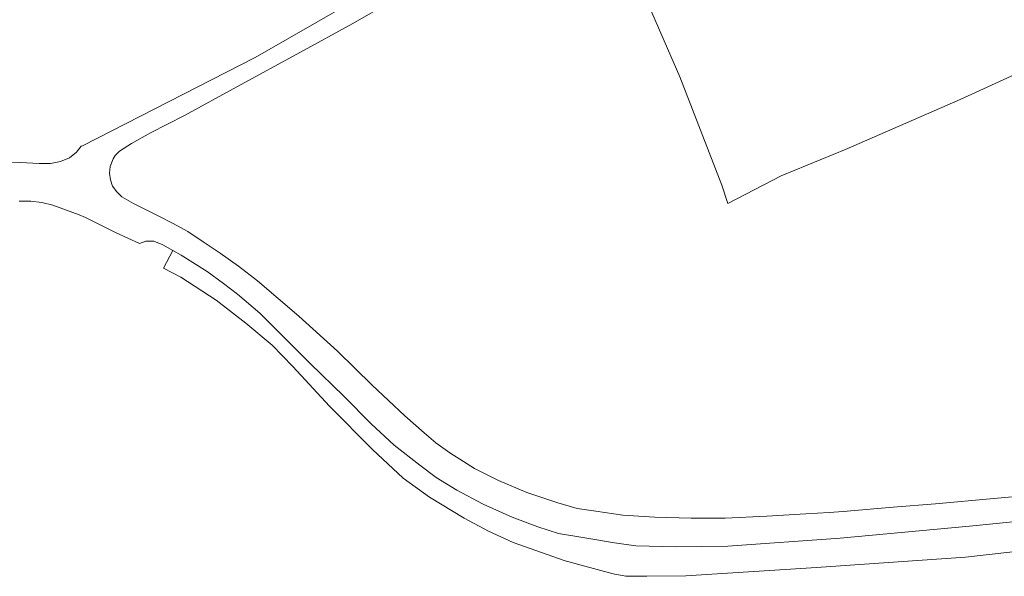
# Model space of a CAD drawing. Header units: metres. Extents: x 185049 to 189876, y 349292 to 352302.
# Tile 22 of 256: x 185736 to 185900, y 351479 to 351572. Entities that reach past the tile are written whole.
import ezdxf

# ---------------------------------------------------------------- set-up
doc = ezdxf.new("R2010")
doc.units = ezdxf.units.M
for name, color, linetype, lineweight in [('B-WE-GR-BOUWLAND_AKKERBOUW-GV', 80, 'Continuous', 13), ('B-WE-GR-GRAS-GV', 60, 'Continuous', 13), ('B-WE-VH-VERHARDING_ASFALT-GV', 252, 'Continuous', 18)]:
    doc.layers.add(name, color=color, linetype=linetype, lineweight=lineweight)

msp = doc.modelspace()

# ---------------------------------------------------------------- linework, layer by layer
at = {"layer": 'B-WE-GR-BOUWLAND_AKKERBOUW-GV'}
msp.add_polyline3d([(185906.577, 351564.618, 23.233), (185892.878, 351558.296, 23.104), (185873.871, 351550.034, 23.112), (185863.063, 351545.622, 23.146), (185854.16, 351540.984, 23.006), (185853.15, 351544.041, 23.081), (185846.2, 351562.098, 23.074), (185834.436, 351589.219, 23.171)], dxfattribs=at)
at = {"layer": 'B-WE-GR-GRAS-GV'}
msp.add_polyline3d([(185908.538, 351483.725, 23.48), (185893.764, 351482.089, 23.635), (185868.965, 351480.353, 23.583), (185847.2, 351478.966, 23.693), (185840.689, 351478.881, 23.796), (185837.194, 351478.906, 23.822), (185835.066, 351479.302, 23.783), (185827.084, 351481.466, 23.828), (185818.397, 351484.516, 23.841), (185814.329, 351486.402, 23.86), (185810.257, 351488.585, 23.854), (185804.504, 351492.081, 23.847), (185800.125, 351495.254, 23.802), (185794.976, 351499.987, 23.88), (185787.836, 351507.222, 23.867), (185781.715, 351513.812, 23.815), (185778.265, 351517.371, 23.815), (185773.901, 351521.08, 23.873), (185768.979, 351524.863, 23.918), (185763.064, 351528.735, 24.067), (185760.191, 351530.199, 24.028), (185761.761, 351533.142, 24.003), (185763.132, 351532.37, 23.997), (185767.443, 351529.646, 23.971), (185770.19, 351527.683, 23.941), (185772.527, 351525.887, 23.946), (185776.223, 351522.709, 23.92), (185784.634, 351514.345, 23.946), (185790.237, 351508.892, 23.928), (185794.789, 351504.311, 23.95), (185798.594, 351500.751, 23.924), (185802.858, 351497.394, 23.916), (185805.593, 351495.339, 23.92), (185809.014, 351493.211, 23.971), (185813.425, 351490.896, 24.027), (185818.231, 351488.717, 24.018), (185822.556, 351487.099, 23.958), (185825.967, 351486.026, 23.933), (185830.363, 351485.292, 23.916), (185835.287, 351484.432, 23.937), (185838.837, 351483.98, 23.924), (185845.494, 351483.782, 23.958), (185854.204, 351483.895, 23.975), (185872.878, 351485.214, 23.791), (185894.444, 351487.221, 23.898), (185911.085, 351488.875, 23.843)], dxfattribs=at)
at = {"layer": 'B-WE-VH-VERHARDING_ASFALT-GV'}
for points in [[(185733.964, 351547.795, 24.202), (185736.314, 351547.847, 24.183), (185739.471, 351547.669, 24.157), (185741.381, 351547.678, 24.138), (185743.05, 351548.003, 24.119), (185744.536, 351548.615, 24.102), (185745.662, 351549.552, 24.07), (185746.443, 351550.537, 24.028), (185746.703, 351550.594, 24.138), (185775.453, 351565.344, 23.786), (185821.844, 351591.969, 23.951)], [(185802.273, 351577.072, 23.831), (185791.732, 351571.002, 23.822), (185782.985, 351566.23, 23.815), (185772.371, 351560.416, 23.786), (185763.694, 351555.635, 23.857), (185758.034, 351552.789, 23.87), (185754.865, 351551.001, 23.922), (185752.873, 351549.7, 23.947), (185752.116, 351549.008, 23.973), (185751.774, 351548.459, 23.993), (185751.3, 351547.134, 24.002), (185751.202, 351546.071, 24.028), (185751.362, 351544.931, 24.057), (185751.7, 351543.902, 24.083), (185752.404, 351542.916, 24.115), (185753.256, 351542.13, 24.118), (185755.173, 351540.998, 24.122), (185759.523, 351538.827, 24.17), (185761.698, 351537.717, 24.228), (185764.233, 351536.333, 24.205), (185766.811, 351534.631, 24.122), (185769.639, 351532.734, 24.076), (185772.688, 351530.531, 24.015), (185775.849, 351528.1, 23.96), (185782.737, 351522.223, 23.906), (185789.148, 351516.38, 23.838), (185794.952, 351510.71, 23.76), (185800.363, 351505.602, 23.693), (185803.587, 351502.795, 23.696), (185805.56, 351501.117, 23.677), (185807.849, 351499.433, 23.664), (185810.167, 351498.007, 23.67), (185811.995, 351496.843, 23.657), (185815.995, 351494.868, 23.622), (185820.67, 351492.86, 23.609), (185825.849, 351491.125, 23.609), (185829.075, 351490.194, 23.58), (185832.177, 351489.718, 23.606), (185836.709, 351489.088, 23.635), (185842.044, 351488.734, 23.644), (185848.09, 351488.576, 23.725), (185853.729, 351488.543, 23.835), (185860.664, 351488.89, 23.918), (185867.192, 351489.312, 23.857), (185871.034, 351489.528, 23.843), (185873.412, 351489.662, 23.835), (185881.714, 351490.379, 23.857), (185888.765, 351490.966, 23.851), (185898.505, 351491.847, 23.854), (185904.525, 351492.393, 23.915)], [(185911.085, 351488.875, 23.843), (185894.444, 351487.221, 23.898), (185872.878, 351485.214, 23.791), (185854.204, 351483.895, 23.975), (185845.494, 351483.782, 23.958), (185838.837, 351483.98, 23.924), (185835.287, 351484.432, 23.937), (185830.363, 351485.292, 23.916), (185825.967, 351486.026, 23.933), (185822.556, 351487.099, 23.958), (185818.231, 351488.717, 24.018), (185813.425, 351490.896, 24.027), (185809.014, 351493.211, 23.971), (185805.593, 351495.339, 23.92), (185802.858, 351497.394, 23.916), (185798.594, 351500.751, 23.924), (185794.789, 351504.311, 23.95), (185790.237, 351508.892, 23.928), (185784.634, 351514.345, 23.946), (185776.223, 351522.709, 23.92), (185772.527, 351525.887, 23.946), (185770.19, 351527.683, 23.941), (185767.443, 351529.646, 23.971), (185763.132, 351532.37, 23.997), (185761.761, 351533.142, 24.003), (185760.071, 351534.093, 24.01), (185758.563, 351534.697, 23.997), (185757.231, 351534.723, 24.005), (185756.194, 351534.344, 23.997), (185752.301, 351536.113, 24.053), (185747.17, 351538.639, 24.157), (185746.121, 351539.127, 24.16), (185744.013, 351539.882, 24.169), (185741.736, 351540.695, 24.182), (185739.921, 351541.135, 24.192), (185738.098, 351541.355, 24.182), (185736.117, 351541.405, 24.182)]]:
    msp.add_polyline3d(points, dxfattribs=at)

doc.saveas('drawing.dxf')
